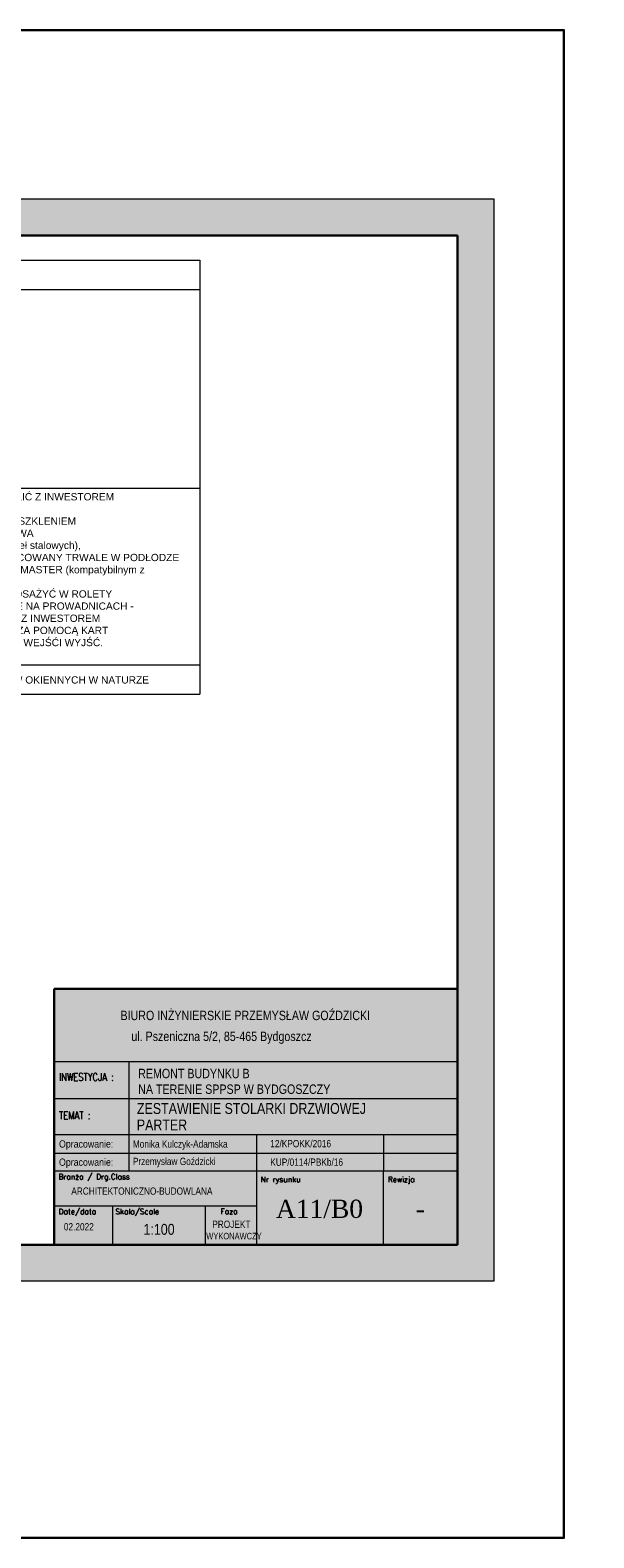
# Model space of a CAD drawing. Header units: millimetres. Extents: x 27490 to 108194, y -40520 to 41185.
# Tile 55 of 65: x 69237 to 70785, y -35384 to -31246. Entities that reach past the tile are written whole.
import ezdxf
from ezdxf.enums import TextEntityAlignment as Align

# ---------------------------------------------------------------- set-up
doc = ezdxf.new("R2010")
doc.units = ezdxf.units.MM
doc.layers.get('0').update_dxf_attribs({"lineweight": 18})
for name, color, linetype, lineweight in [('Cienka', 7, 'Continuous', 18), ('PG_WIDOKOWE_CIENKIE', 1, 'Continuous', 18), ('Przekrojowa', 60, 'Continuous', 18), ('TABC', 1, 'Continuous', 18), ('TABELKA', 7, 'Continuous', 18), ('tekst', 80, 'Continuous', 18)]:
    doc.layers.add(name, color=color, linetype=linetype, lineweight=lineweight)
doc.styles.add('BIKTS', font='bikromsw.shx', dxfattribs={"width": 0.85})
doc.styles.add('ROMANC', font='times.ttf', dxfattribs={"height": 20})
doc.styles.add('ROMANS', font='bikromsw.shx', dxfattribs={"width": 0.8})
doc.styles.add('SIMPLEX', font='SIMPLEX')
doc.styles.get("Standard").update_dxf_attribs({"font": 'arial.ttf'})

# ---------------------------------------------------------------- blocks, each defined once
blk = doc.blocks.new('A$C44d5f34b')
at = {"true_color": 0xffffff}
h = blk.add_hatch(color=7, dxfattribs=at)
h.dxf.hatch_style = 1
h.paths.add_polyline_path([(4200, 2970), (0, 2970), (0, 0), (4200, 0)])
h.paths.add_polyline_path([(300, 2870), (4100, 2870), (4100, 100), (300, 100)], flags=16)
at = {"layer": 'Cienka', "color": 1}
for p, q in [((0, 2970), (4200, 2970)), ((0, 0), (0, 2970)), ((4200, 2970), (4200, 0)), ((4200, 0), (0, 0))]:
    blk.add_line(p, q, dxfattribs=at)
at = {"layer": 'Przekrojowa', "color": 18, "lineweight": 30, "true_color": 0x000000}
for p, q in [((300, 100), (300, 2870)), ((300, 2870), (4100, 2870)), ((4100, 2870), (4100, 100)), ((4100, 100), (300, 100))]:
    blk.add_line(p, q, dxfattribs=at)
blk = doc.blocks.new('A$C38c5ed0e')
at = {"true_color": 0xffffff}
h = blk.add_hatch(color=7, dxfattribs=at)
h.dxf.hatch_style = 1
h.paths.add_polyline_path([(1107.2, 702), (0, 702), (0, 0), (1107.2, 0)])
at = {"layer": 'Przekrojowa', "color": 18, "lineweight": 30, "true_color": 0x000000}
for p, q in [((0, 0), (0, 702)), ((0, 702), (1107.2, 702))]:
    blk.add_line(p, q, dxfattribs=at)
blk = doc.blocks.new('TAB-SP')
at = {"color": 18, "true_color": 0x000000}
for p, q in [((-5536, 0), (-5536, 3510)), ((-5536, 3510), (0, 3510)), ((0, 3510), (0, 0)), ((-4506, 2008), (-4506, 2508)), ((-5536, 2008), (0, 2008)), ((-4506, 1014), (-4506, 2025)), ((-2760, 1508), (-2760, 531)), ((-1014, 1508), (-1014, 1008)), ((-5520, 1258), (0, 1258)), ((0, 1008), (-5536, 1008)), ((-4506, 1008), (-4506, 1014)), ((-1014, 0), (-1014, 1008)), ((-5536, 0), (0, 0))]:
    blk.add_line(p, q, dxfattribs=at)
at = {"color": 18, "linetype": 'Continuous', "true_color": 0x000000}
for p, q in [((0, 2508), (-5536, 2508)), ((0, 1508), (-5536, 1508)), ((-2760, 531), (-5536, 531)), ((-4733, 0), (-4733, 531)), ((-3457, 0), (-3457, 531)), ((-2760, 531), (-2760, 0))]:
    blk.add_line(p, q, dxfattribs=at)
at = {"color": 18, "true_color": 0x000000, "style": 'ROMANS', "width": 0.711769}
for p, p2 in [((-5470, 1333), (-4691, 1333)), ((-5470, 1083), (-4691, 1083))]:
    blk.add_text('Opracowanie: ', height=100, dxfattribs=at).set_placement(p, p2, align=Align.FIT)
at = {"color": 18, "true_color": 0x000000, "style": 'BIKTS', "width": 0.85}
for tag, p, height in [('TEMAT1', (-4383, 1811), 150), ('TEMAT2', (-4383, 1591), 150), ('PROJEKTOWAł1', (-4383, 1336), 100), ('UPR.NR1', (-2569, 1341), 100), ('PROJEKTOWAŁ2', (-4383, 1086), 100), ('UPR.NR2', (-2569, 1091), 100), ('BRANżA', (-4783, 686), 100), ('DATA', (-5403, 196), 100), ('SKALA', (-4363, 136), 150), ('FAZA', (-3199, 242), 100), ('UPR.NR4', (-3378, 73), 100)]:
    blk.add_attdef(tag, p, '', height=height, dxfattribs=at)
at = {"color": 18, "true_color": 0x000000, "style": 'ROMANC'}
for tag, p in [('NR', (-2075, 368)), ('REWIZJA', (-508, 368))]:
    blk.add_attdef(tag, text='', height=250, dxfattribs=at).set_placement(p, align=Align.CENTER)
at = {"layer": 'TABC', "color": 18, "linetype": 'Continuous', "true_color": 0x000000, "style": 'SIMPLEX'}
for s, p in [('Branża / Drg.Class', (-5478, 896)), ('Nr rysunku', (-2700, 859)), ('Rewizja', (-954, 859)), ('Date/data', (-5475, 418)), ('Skala/Scale', (-4696, 418)), ('Faza', (-3252, 421))]:
    blk.add_text(s, height=74.6, dxfattribs=at).set_placement(p)
at = {"layer": 'TABELKA', "color": 18, "true_color": 0x000000}
for s, height, style, width, p in [('BIURO INŻYNIERSKIE PRZEMYSŁAW GOŹDZICKI', 128.93, 'BIKTS', 0.85, (-4626, 3082)), ('ul. Pszeniczna 5/2, 85-465 Bydgoszcz', 128.93, 'BIKTS', 0.85, (-4477, 2795)), ('INWESTYCJA :', 105.6, 'SIMPLEX', 0.8, (-5470, 2248)), ('REMONT BUDYNKU B', 128.93, 'BIKTS', 0.85, (-4383, 2285)), ('NA TERENIE SPPSP W BYDGOSZCZY', 128.93, 'BIKTS', 0.85, (-4383, 2070)), ('TEMAT :', 105.6, 'SIMPLEX', 0.8, (-5470, 1721))]:
    blk.add_text(s, height=height, dxfattribs=dict(at, style=style, width=width)).set_placement(p)

msp = doc.modelspace()

# ---------------------------------------------------------------- linework, layer by layer
at = {"layer": 'Cienka', "color": 7}
for p, q in [((68276.45, -31877.47), (69702.91, -31877.47)), ((69702.91, -31877.47), (69702.91, -33067.75)), ((68587.26, -31957.47), (69702.91, -31957.47)), ((68276.45, -32502.75), (69702.91, -32502.75)), ((68276.45, -32987.75), (69702.91, -32987.75)), ((68276.45, -33067.75), (69702.91, -33067.75))]:
    msp.add_line(p, q, dxfattribs=at)
at = {"layer": 'Przekrojowa', "color": 1, "lineweight": 30}
msp.add_lwpolyline([(66014.47, -31245.78), (70703.29, -31245.78), (70703.29, -35383.62), (66014.47, -35383.62)], close=True, dxfattribs=at)

# ---------------------------------------------------------------- block references
at = {"color": 18, "true_color": 0x000000}
ref = msp.add_blockref('TAB-SP', (70410.46, -34579.16), dxfattribs=dict(at, xscale=0.1999999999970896, yscale=0.1999999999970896, zscale=0.1999999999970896))
ref.add_attrib('TEMAT1', 'ZESTAWIENIE STOLARKI DRZWIOWEJ', (69530.52, -34220.19), dxfattribs={"color": 250, "height": 30, "style": 'BIKTS', "width": 0.85})
ref.add_attrib('TEMAT2', 'PARTER', (69530.13, -34265.59), dxfattribs={"color": 250, "height": 30, "style": 'BIKTS', "width": 0.85})
ref.add_attrib('PROJEKTOWAł1', 'Przemysław Goździcki', (69519.24, -34360.46), dxfattribs={"color": 250, "height": 20, "style": 'BIKTS', "width": 0.85})
ref.add_attrib('UPR.NR1', 'KUP/0114/PBKb/16', (69896.72, -34362.48), dxfattribs={"color": 250, "height": 20, "style": 'BIKTS', "width": 0.85})
ref.add_attrib('PROJEKTOWAł2', 'Monika Kulczyk-Adamska', (69519.24, -34312.62), dxfattribs={"color": 250, "height": 20, "style": 'BIKTS', "width": 0.85})
ref.add_attrib('UPR.NR2', '12/KPOKK/2016', (69896.72, -34311.68), dxfattribs={"color": 250, "height": 20, "style": 'BIKTS', "width": 0.85})
ref.add_attrib('UPR.NR4', 'WYKONAWCZY', (69720.84, -34564.48), dxfattribs={"color": 250, "height": 18, "style": 'BIKTS', "width": 0.75})
ref.add_attrib('BRANżA', 'ARCHITEKTONICZNO-BUDOWLANA', (69350.23, -34441.9), dxfattribs={"color": 250, "height": 20, "style": 'BIKTS', "width": 0.85})
ref.add_attrib('DATA', '02.2022', (69329.81, -34539.9), dxfattribs={"color": 250, "height": 20, "style": 'BIKTS', "width": 0.85})
ref.add_attrib('SKALA', '1:100', (69548.63, -34551.9), dxfattribs={"color": 250, "height": 30, "style": 'BIKTS', "width": 0.85})
ref.add_attrib('FAZA', 'PROJEKT ', (69737.41, -34533.09), dxfattribs={"color": 250, "height": 20, "style": 'BIKTS', "width": 0.85})
ref.add_attrib('NR', 'A11/B0', dxfattribs={"color": 250, "height": 50, "style": 'ROMANC'}).set_placement((70031.85, -34505.61), align=Align.CENTER)
ref.add_attrib('REWIZJA', '-', dxfattribs={"color": 250, "height": 50, "style": 'ROMANC'}).set_placement((70308.76, -34505.61), align=Align.CENTER)
at = {"layer": 'PG_WIDOKOWE_CIENKIE', "color": 6, "lineweight": 30}
for name, p in [('A$C44d5f34b', (66310.46, -34679.16)), ('A$C38c5ed0e', (69303.23, -34579.16))]:
    msp.add_blockref(name, p, dxfattribs=at)

# ---------------------------------------------------------------- texts
at = {"layer": 'Cienka', "color": 7, "char_height": 21, "width": 933.772, "attachment_point": 1}
for insert in [(63676.15, -32614.21), (63676.15, -33662.36)]:
    msp.add_mtext('\\pi407.40987;{\\fArial|b1|i0|c238|p34;UWAGA! \\P\\pi3.42488;nawiewniki ciśnieniowe w solarce wykonać w miejscach podanych \\P\\pi84.94671;na rysunkach wentyalcji projektu instalacji sanitarnych }', dxfattribs=dict(at, insert=insert))
at = {"layer": 'tekst', "color": 7}
msp.add_text('PRZED WYKONANIEM STOLARKI SPRAWDZIĆ WYMIARY OTWORÓW OKIENNYCH W NATURZE', height=20, dxfattribs=at).set_placement((68294.11, -33039.07))
at = {"layer": 'tekst', "color": 7, "insert": (68595.45, -32516.34), "char_height": 20, "width": 1056.1066, "attachment_point": 1}
msp.add_mtext('KOLOR: ^IANTRACYT, OSTATECZNIE USTALIĆ Z INWESTOREM\\PKOSTRUKCJA:\\P\\pi-60,l80,t80;-^ISKRZYDŁO STALOWE LUB PVC Z PRZESZKLENIEM \\P-^IOŚCIEŻNICA STALOWA LUB PVC KĄTOWA  \\P\\pi0,l0,tz;CYNKOWANA OGNIOWO (dla ościeżnic i skrzydeł stalowych), ^I\\POKUCIE: ^IKLAMKA METALOWA, ODBÓJ MOCOWANY TRWALE W PODŁODZE\\P^I^IZAMEK PATENTOWY Z KLUCZEM MASTER (kompatybilnym z  \\P                    posiadanym przez INWESTORA)\\P\\pi-60,l80,t80;-^IDRZWI DO POMIESZCZENIA 0.17, WYPOSAŻYĆ W ROLETY ZACIEMNIAJĄCE 100% PODGUMOWANE NA PROWADNICACH - OSTATECZNY WZÓR I MODEL USTALIĆ Z INWESTOREM\\P-^IOTWIERANIE POMIESZCZEŃ 0.11, 0.17 ZA POMOCĄ KART \\P\\pi0,l0,tz;^IZINTEGROWANYCH Z KONSTROLEREM WEJŚĆI WYJŚĆ.\\P\\P\\P\\P^I', dxfattribs=at)

doc.saveas('drawing.dxf')
